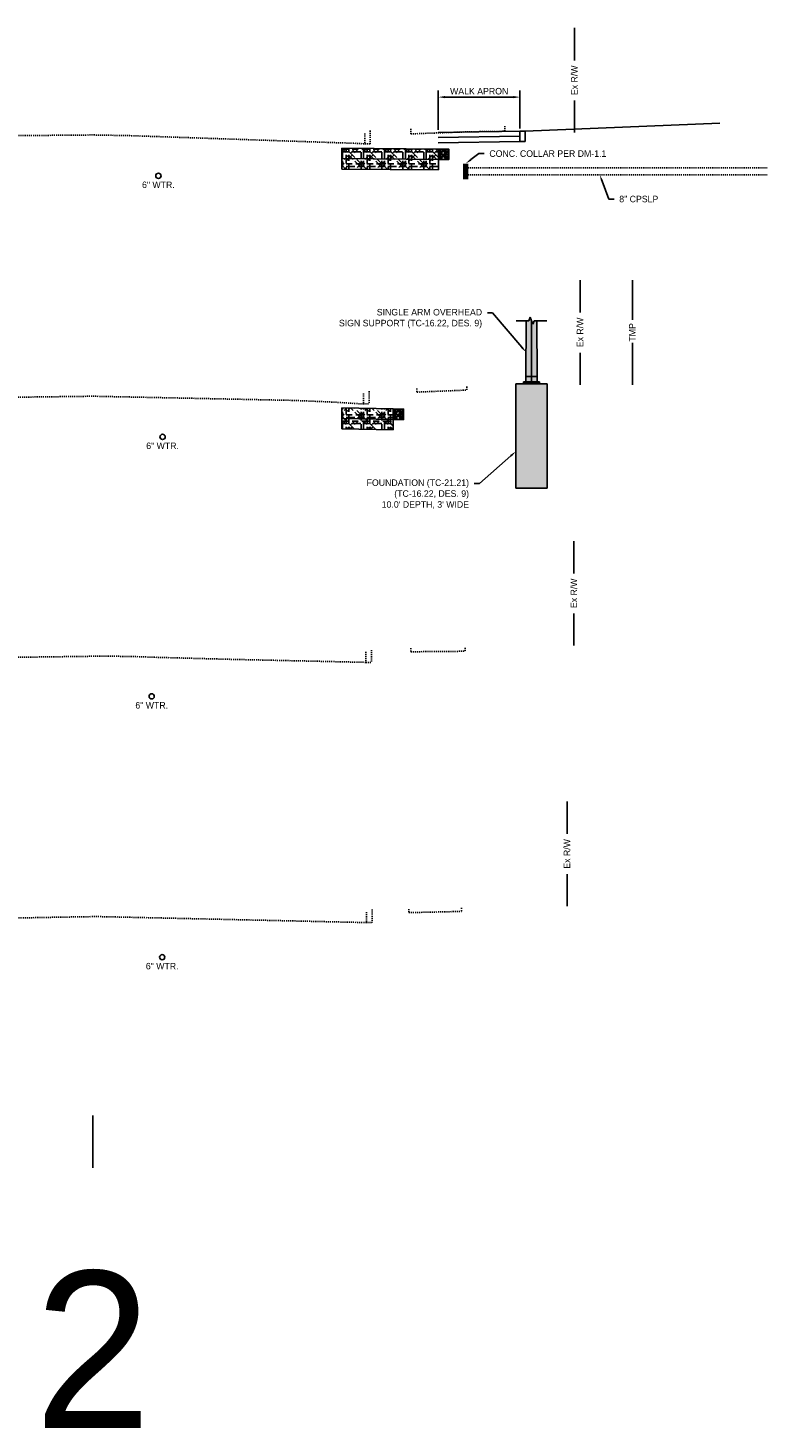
# Model space of a CAD drawing. Header units: feet. Extents: x 161250 to 169758, y 287353 to 289076.
# Tile 15 of 36: x 167592 to 167662, y 288201 to 288335. Entities that reach past the tile are written whole.
import ezdxf
from ezdxf import colors
from ezdxf.entities.mleader import LeaderData, LeaderLine
from ezdxf.math import Vec2, Vec3

# ---------------------------------------------------------------- set-up
doc = ezdxf.new("R2010")
doc.units = ezdxf.units.FT
doc.header["$MEASUREMENT"] = 0
doc.linetypes.add('OhDOT_USTN2', pattern=[0.11, 0.069, -0.041])
doc.linetypes.add('OhDOT_USTN5', pattern=[0.11, 0.055, -0.055])
doc.layers.add('DR_P_Storm_Sewer', color=1, linetype='Continuous', true_color=0xff0000)
for name, color, linetype in [('DR_P_Text', 1, 'Continuous'), ('DR_X_Storm_Sewer', 200, 'OhDOT_USTN5'), ('DR_X_Text', 210, 'Continuous'), ('PV_P_Curb', 6, 'Continuous'), ('RD_P_Text', 1, 'Continuous'), ('RW_P_Esmt_TMP', 8, 'esmtmppr'), ('RW_X_Fee_RW', 50, 'rowex'), ('SC_Shading1', 247, 'Continuous'), ('SG_P_Foundation', 61, 'Continuous'), ('SG_P_Text', 7, 'Continuous'), ('UT_X_Water', 140, 'waterex'), ('UT_X_Water_Text', 142, 'Continuous'), ('XS_P_Curb', 6, 'Continuous'), ('XS_X_Ground_Line', 180, 'OhDOT_USTN2')]:
    doc.layers.add(name, color=color, linetype=linetype)
doc.layers.add('VIEWPORT', color=232, linetype='Continuous', plot=False)
doc.styles.add('Slanted', font='font31.shx', dxfattribs={"height": 0.1})
doc.styles.add('Slanted-Normal', font='font31.shx', dxfattribs={"height": 0.1})
doc.styles.get("Standard").update_dxf_attribs({"font": 'font31.shx'})
doc.styles.add('Straight-Normal', font='font30.shx', dxfattribs={"height": 0.1})
doc.linetypes.add('esmtmppr', pattern='A,1.95,-0.05,["TMP",Slanted,S=1,R=0,X=0,Y=-0.06],-0.35,1.95', length=4.3)
doc.linetypes.add('rowex', pattern='A,0.75,-0.05,["Ex R/W",Straight-Normal,S=1,R=0,X=0,Y=-0.06],-0.7,0.75,-0.3,0.75,-0.3,0.75,-0.3,0.75,-0.3', length=5.7)
doc.linetypes.add('waterex', pattern='A,0.15,-0.2,0.15,-0.2,0.15,-0.1,["W",Straight-Normal,S=1,R=0,X=0,Y=-0.06],-0.25,0.15,-0.2,0.15,-0.2', length=1.9)
doc.dimstyles.new('COEC', dxfattribs={"dimscale": 13.9, "dimtxt": 0.18, "dimasz": 0.18, "dimexe": 0.18, "dimexo": 0.0625, "dimgap": 0.09, "dimtad": 1, "dimzin": 0, "dimdsep": 46, "dimtxsty": 'Standard', "dimcen": 0.09, "dimclrd": 256, "dimclre": 256, "dimclrt": 256, "dimaunit": 1, "dimadec": 4, "dimazin": 0, "dimtfac": 1, "dimtofl": 0, "dimtmove": 0, "dimatfit": 3, "dimfxl": 1, "dimtolj": 1, "dimtzin": 0, "dimlwd": -1, "dimlwe": -1, "dimarcsym": 0})
pattern_1 = [(0, (-0.3431, 0), (0, 2), [0.58578, -0.34314, 0.82842, -0.24264]), (0, (-0.3431, -0.2426), (0, 2), [0.82842, -0.34314, 0.58578, -0.24264]), (0, (0.2426, 1.1716), (0, 2), [0.82842, -0.34314, 0.58578, -0.24264]), (0, (0.2426, 1.4142), (0, 2), [0.58578, -0.34314, 0.82842, -0.24264]), (90, (0, 0), (-2, 1e-16), [0.58578, -0.34314, 0.82842, -0.24264]), (90, (0.2426, 0), (-2, 1e-16), [0.82842, -0.34314, 0.58578, -0.24264]), (90, (1.4142, 0.3431), (-2, 1e-16), [0.82842, -0.24264, 0.58578, -0.34314]), (90, (1.6569, 0.5858), (-2, 1e-16), [0.58578, -0.24264, 0.82842, -0.34314]), (135, (0.657, -0.4142), (-1.999994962, -1.999994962), [0.58578, -0.34314, 0.48528, -0.34314, 0.82842, -0.24264]), (135, (0.8284, -0.2426), (-1.999994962, -1.999994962), [0.82842, -0.34314, 0.48528, -0.34314, 0.58578, -0.24264]), (135, (2, 0.2426), (-1.999994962, -1.999994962), [0.48528, -0.34314, 0.82842, -0.24264, 0.58578, -0.34314]), (135, (2, 0.5858), (-1.999994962, -1.999994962), [0.48528, -0.34314, 0.58578, -0.24264, 0.82842, -0.34314]), (45, (0.8284, -0.5858), (-1.999994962, 1.999994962), [0.48528, -0.34314, 0.58578, -0.24264, 0.82842, -0.34314]), (45, (0.4853, -0.5858), (-1.999994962, 1.999994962), [0.48528, -0.34314, 0.82842, -0.24264, 0.58578, -0.34314]), (45, (-0.5858, 0), (-1.999994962, 1.999994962), [0.58578, -0.24264, 0.82842, -0.34314, 0.48528, -0.34314]), (45, (-0.929, 0), (-1.999994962, 1.999994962), [0.82842, -0.24264, 0.58578, -0.34314, 0.48528, -0.34314])]

# ---------------------------------------------------------------- blocks, each defined once
blk = doc.blocks.new('*D1462')
at = {"layer": 'Defpoints', "color": 0, "transparency": 16777216}
for p in [(167638.62, 288328.4), (167630.81, 288325.02), (167638.62, 288325.15)]:
    blk.add_point(p, dxfattribs=at)
at = {"layer": 'RD_P_Text', "transparency": 16777216}
for p, q in [((167630.81, 288325.27), (167630.81, 288329.02)), ((167631.44, 288328.4), (167638, 288328.4)), ((167638.62, 288325.4), (167638.62, 288329.02))]:
    blk.add_line(p, q, dxfattribs=at)
for points in [[(167631.44, 288328.5), (167631.44, 288328.29), (167630.81, 288328.4)], [(167638, 288328.5), (167638, 288328.29), (167638.62, 288328.4)]]:
    blk.add_solid(points, dxfattribs=at)
at = {"layer": 'RD_P_Text', "transparency": 16777216, "insert": (167634.72, 288328.96), "char_height": 0.625, "attachment_point": 5}
blk.add_mtext('\\A1;WALK APRON', dxfattribs=at)

msp = doc.modelspace()

# ---------------------------------------------------------------- hatches: boundary and pattern name
at = {"layer": 'SC_Shading1'}
h = msp.add_hatch(dxfattribs=at)
h.set_pattern_fill('WICKER', color=256, scale=2)
h.set_pattern_definition(pattern_1)
h.paths.add_polyline_path([(167621.591, 288321.52), (167621.591, 288323.52), (167630.812, 288323.434), (167630.812, 288321.434)])
h = msp.add_hatch(dxfattribs=at)
h.set_pattern_fill('GRAVEL', color=256, scale=0.5)
h.set_pattern_definition([(228.012787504, (59.494723, 103.781837), (-4, -4.5), [0.067268, -6.6595440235]), (184.969740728, (59.449723, 103.731837), (6, 0.5), [0.115434, -11.4279623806]), (132.510447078, (59.334723, 103.721837), (5, -5.5), [0.081394, -8.05801629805]), (267.273689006, (59.139723, 103.596837), (0.5, 10), [0.105119, -10.4067790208]), (292.833654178, (59.134723, 103.491837), (-2.5, 6), [0.1030775, -10.20468656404]), (357.273689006, (59.174723, 103.396837), (-10, 0.5), [0.105119, -10.4067790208]), (37.694240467, (59.279723, 103.391837), (-6.5, -5), [0.1390145, -13.76242427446]), (72.255328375, (59.389723, 103.476837), (3.5, 11), [0.131244, -12.9931607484]), (121.429565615, (59.429723, 103.601837), (-4, 6.5), [0.105475, -10.4420365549]), (175.236358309, (59.374723, 103.691837), (5.5, -0.5), [0.120416, -5.9003812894]), (222.397437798, (59.254723, 103.701837), (-6, -5.5), [0.155724, -15.4166875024]), (138.814074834, (59.634723, 103.591837), (-3.5, 3), [0.0531505, -5.2619224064]), (171.46923439, (59.594723, 103.626837), (6.5, -1), [0.1011185, -10.0107557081]), (225, (59.49472, 103.64184), (-6e-17, -0.5), [0.0707105, -0.6363962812]), (203.198590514, (59.45972, 103.70184), (2.5, 1), [0.038079, -3.7698075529]), (291.801409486, (59.42472, 103.68684), (-0.5, 1.5), [0.0538515, -2.6387309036]), (30.963756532, (59.44472, 103.63684), (1.5, 1), [0.0874645, -2.8280114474]), (161.565051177, (59.51972, 103.68184), (1, -0.5), [0.0632455, -1.5178933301]), (16.389540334, (59.134723, 103.686837), (5, 1.5), [0.0886, -8.7714225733]), (70.346175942, (59.219723, 103.711837), (-2.0000000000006, -5.5000000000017), [0.0743305, -7.35870387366]), (293.198590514, (59.51972, 103.78184), (-1, 2.5), [0.0761575, -3.7317290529]), (343.610459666, (59.549723, 103.711837), (-5, 1.5), [0.0886, -8.7714225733]), (339.44395478, (59.13472, 103.37684), (-2.5, 1), [0.08544, -4.18656187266]), (294.775140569, (59.214723, 103.346837), (-2.5, 5.5), [0.071589, -7.08732153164]), (66.801409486, (59.52472, 103.28184), (1, 2.5), [0.0761575, -3.7317290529]), (17.354024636, (59.554723, 103.351837), (-6.5, -2), [0.0838155, -8.2977118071]), (69.44395478, (59.27972, 103.28184), (-1, -2.5), [0.04272, -4.22928187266]), (101.309932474, (59.49472, 103.28184), (-0.5, 2), [0.025495, -2.5240147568]), (165.96375653, (59.48972, 103.30684), (1.5, -0.5), [0.1030775, -1.9584753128]), (186.009005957, (59.389723, 103.331837), (5, 0.5), [0.095525, -9.4569615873]), (303.690067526, (59.44472, 103.59184), (-0.5, 1), [0.072111, -1.7306646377]), (353.157226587, (59.484723, 103.531837), (8.5, -1), [0.125897, -12.463781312]), (60.945395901, (59.609723, 103.516837), (-2, -3.5), [0.051478, -5.0963370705]), (90, (59.6347, 103.56184), (-0.5, 0.5), [0.03, -0.47]), (120.256437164, (59.379723, 103.346837), (2, -3.5), [0.069462, -6.8767599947]), (48.012787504, (59.344723, 103.406837), (4, 4.5), [0.134536, -6.5922760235]), (0, (59.4347, 103.50684), (0.5, 0.5), [0.13, -0.37]), (325.304846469, (59.564723, 103.506837), (5, -3.5), [0.079057, -7.8266371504]), (254.0546041, (59.62972, 103.46184), (-0.5, -2), [0.072801, -3.56725394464]), (207.645975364, (59.609723, 103.391837), (-9.5, -5), [0.1185325, -11.7347370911]), (175.42607874, (59.504723, 103.336837), (-6.5, 0.5), [0.1253995, -12.414536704])])
edge = h.paths.add_edge_path(flags=16)
edge.add_arc((167631.312, 288322.591), 0.166, 0, 360)
h.paths.add_polyline_path([(167630.812, 288322.425), (167631.312, 288322.425), (167631.812, 288322.425), (167631.812, 288323.425), (167630.812, 288323.425)])
h = msp.add_hatch(color=256, dxfattribs=at)
h.dxf.hatch_style = 1
h.paths.add_polyline_path([(167639.186, 288301.663), (167639.219, 288307.006), (167639.477, 288307.006), (167639.602, 288307.341), (167639.853, 288306.671), (167639.979, 288307.006), (167640.237, 288307.006), (167640.269, 288301.663), (167640.269, 288301.163), (167640.499, 288301.163), (167640.499, 288301.08), (167640.258, 288301.08), (167640.258, 288300.99), (167639.197, 288300.99), (167639.197, 288301.08), (167638.957, 288301.08), (167638.957, 288301.163), (167639.186, 288301.163)])
h = msp.add_hatch(color=256, dxfattribs=at)
h.dxf.hatch_style = 1
h.paths.add_polyline_path([(167638.228, 288300.99), (167641.228, 288300.99), (167641.228, 288290.99), (167638.228, 288290.99)])
h = msp.add_hatch(dxfattribs=at)
h.set_pattern_fill('WICKER', color=256, scale=2)
h.set_pattern_definition(pattern_1)
h.paths.add_polyline_path([(167626.487, 288298.575), (167626.487, 288296.575), (167621.592, 288296.677), (167621.592, 288298.677)])
h = msp.add_hatch(dxfattribs=at)
h.set_pattern_fill('GRAVEL', color=256, scale=0.5)
h.set_pattern_definition([(228.012787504, (55.170233, 78.911944), (-4, -4.5), [0.067268, -6.6595440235]), (184.969740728, (55.125233, 78.861944), (6, 0.5), [0.115434, -11.4279623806]), (132.510447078, (55.010233, 78.851944), (5, -5.5), [0.081394, -8.05801629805]), (267.273689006, (54.815233, 78.726944), (0.5, 10), [0.105119, -10.4067790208]), (292.833654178, (54.810233, 78.621944), (-2.5, 6), [0.1030775, -10.20468656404]), (357.273689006, (54.850233, 78.526944), (-10, 0.5), [0.105119, -10.4067790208]), (37.694240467, (54.955233, 78.521944), (-6.5, -5), [0.1390145, -13.76242427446]), (72.255328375, (55.065233, 78.606944), (3.5, 11), [0.131244, -12.9931607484]), (121.429565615, (55.105233, 78.731944), (-4, 6.5), [0.105475, -10.4420365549]), (175.236358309, (55.050233, 78.821944), (5.5, -0.5), [0.120416, -5.9003812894]), (222.397437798, (54.930233, 78.831944), (-6, -5.5), [0.155724, -15.4166875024]), (138.814074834, (55.310233, 78.721944), (-3.5, 3), [0.0531505, -5.2619224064]), (171.46923439, (55.270233, 78.756944), (6.5, -1), [0.1011185, -10.0107557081]), (225, (55.17023, 78.77194), (-6e-17, -0.5), [0.0707105, -0.6363962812]), (203.198590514, (55.13523, 78.831944), (2.5, 1), [0.038079, -3.7698075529]), (291.801409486, (55.10023, 78.81694), (-0.5, 1.5), [0.0538515, -2.6387309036]), (30.963756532, (55.12023, 78.76694), (1.5, 1), [0.0874645, -2.8280114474]), (161.565051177, (55.19523, 78.81194), (1, -0.5), [0.0632455, -1.5178933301]), (16.389540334, (54.810233, 78.816944), (5, 1.5), [0.0886, -8.7714225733]), (70.346175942, (54.895233, 78.841944), (-2.0000000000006, -5.5000000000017), [0.0743305, -7.35870387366]), (293.198590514, (55.19523, 78.911944), (-1, 2.5), [0.0761575, -3.7317290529]), (343.610459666, (55.225233, 78.841944), (-5, 1.5), [0.0886, -8.7714225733]), (339.44395478, (54.81023, 78.506944), (-2.5, 1), [0.08544, -4.18656187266]), (294.775140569, (54.890233, 78.476944), (-2.5, 5.5), [0.071589, -7.08732153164]), (66.801409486, (55.20023, 78.411944), (1, 2.5), [0.0761575, -3.7317290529]), (17.354024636, (55.230233, 78.481944), (-6.5, -2), [0.0838155, -8.2977118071]), (69.44395478, (54.95523, 78.411944), (-1, -2.5), [0.04272, -4.22928187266]), (101.309932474, (55.17023, 78.41194), (-0.5, 2), [0.025495, -2.5240147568]), (165.96375653, (55.16523, 78.43694), (1.5, -0.5), [0.1030775, -1.9584753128]), (186.009005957, (55.065233, 78.461944), (5, 0.5), [0.095525, -9.4569615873]), (303.690067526, (55.12023, 78.72194), (-0.5, 1), [0.072111, -1.7306646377]), (353.157226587, (55.160233, 78.661944), (8.5, -1), [0.125897, -12.463781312]), (60.945395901, (55.285233, 78.646944), (-2, -3.5), [0.051478, -5.0963370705]), (90, (55.31023, 78.69194), (-0.5, 0.5), [0.03, -0.47]), (120.256437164, (55.055233, 78.476944), (2, -3.5), [0.069462, -6.8767599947]), (48.012787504, (55.020233, 78.536944), (4, 4.5), [0.134536, -6.5922760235]), (0, (55.11023, 78.63694), (0.5, 0.5), [0.13, -0.37]), (325.304846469, (55.240233, 78.636944), (5, -3.5), [0.079057, -7.8266371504]), (254.0546041, (55.30523, 78.591944), (-0.5, -2), [0.072801, -3.56725394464]), (207.645975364, (55.285233, 78.521944), (-9.5, -5), [0.1185325, -11.7347370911]), (175.42607874, (55.180233, 78.466944), (-6.5, 0.5), [0.1253995, -12.414536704])])
edge = h.paths.add_edge_path(flags=16)
edge.add_arc((167626.987, 288297.721), 0.166, 0, 360)
h.paths.add_polyline_path([(167626.487, 288297.555), (167626.987, 288297.555), (167627.487, 288297.555), (167627.487, 288298.555), (167626.487, 288298.555)])

# ---------------------------------------------------------------- linework, layer by layer
at = {"layer": 'DR_P_Storm_Sewer', "const_width": 0.5, "flags": 128}
for points in [[(167633.424, 288321.289), (167633.424, 288322.039)], [(167633.424, 288321.289), (167633.424, 288320.539)]]:
    msp.add_lwpolyline(points, dxfattribs=at)
at = {"layer": 'DR_P_Storm_Sewer'}
for centre in [(167631.312, 288322.591), (167626.987, 288297.721)]:
    msp.add_circle(centre, 0.166, dxfattribs=at)
at = {"layer": 'DR_X_Storm_Sewer', "flags": 128}
for points in [[(167633.424, 288321.623), (167662.258, 288321.623)], [(167633.424, 288320.956), (167662.258, 288320.956)]]:
    msp.add_lwpolyline(points, dxfattribs=at)
at = {"layer": 'PV_P_Curb'}
for p, q in [((167621.592, 288296.677), (167621.592, 288298.677)), ((167621.592, 288298.677), (167626.487, 288298.575)), ((167626.487, 288298.575), (167626.487, 288296.575)), ((167626.487, 288296.575), (167621.592, 288296.677))]:
    msp.add_line(p, q, dxfattribs=at)
at = {"layer": 'PV_P_Curb', "flags": 128}
for points in [[(167621.591, 288322.52), (167630.812, 288322.434)], [(167626.487, 288297.575), (167621.592, 288297.677)]]:
    msp.add_lwpolyline(points, dxfattribs=at)
at = {"layer": 'RW_P_Esmt_TMP', "flags": 128}
for points in [[(167649.373, 288307.108), (167649.373, 288310.896)], [(167649.373, 288300.896), (167649.373, 288304.904)]]:
    msp.add_lwpolyline(points, dxfattribs=at)
at = {"layer": 'RW_X_Fee_RW', "linetype": 'Continuous', "flags": 128}
for points in [[(167643.832, 288331.91), (167643.832, 288335.006)], [(167643.832, 288325.006), (167643.832, 288328.061)], [(167644.373, 288307.8), (167644.373, 288310.896)], [(167644.373, 288300.896), (167644.373, 288303.951)], [(167643.779, 288282.849), (167643.779, 288285.945)], [(167643.779, 288275.945), (167643.779, 288279)], [(167643.122, 288257.928), (167643.122, 288261.024)], [(167643.122, 288251.024), (167643.122, 288254.079)]]:
    msp.add_lwpolyline(points, dxfattribs=at)
at = {"layer": 'SG_P_Foundation', "flags": 128}
for points in [[(167638.258, 288307.006), (167639.477, 288307.006)], [(167639.186, 288301.663), (167639.219, 288307.006)], [(167639.477, 288307.006), (167639.602, 288307.341)], [(167639.728, 288307.006), (167639.602, 288307.341)], [(167639.728, 288307.006), (167639.728, 288300.99)], [(167639.728, 288307.006), (167639.853, 288306.671)], [(167639.979, 288307.006), (167639.853, 288306.671)], [(167641.198, 288307.006), (167639.979, 288307.006)], [(167640.269, 288301.663), (167640.237, 288307.006)], [(167640.269, 288301.663), (167639.186, 288301.663)], [(167639.186, 288301.663), (167639.186, 288301.163)], [(167640.269, 288301.663), (167640.269, 288301.163)], [(167638.228, 288300.99), (167638.228, 288290.99)], [(167641.228, 288300.99), (167638.228, 288300.99)], [(167640.499, 288301.163), (167638.957, 288301.163)], [(167638.957, 288301.163), (167638.957, 288301.08)], [(167640.499, 288301.08), (167638.957, 288301.08)], [(167639.197, 288301.203), (167639.197, 288300.99)], [(167640.258, 288301.203), (167640.258, 288300.99)], [(167640.499, 288301.163), (167640.499, 288301.08)], [(167641.228, 288300.99), (167641.228, 288290.99)], [(167641.228, 288290.99), (167638.228, 288290.99)]]:
    msp.add_lwpolyline(points, dxfattribs=at)
at = {"layer": 'SG_P_Foundation', "const_width": 0.04, "flags": 128}
for points in [[(167639.237, 288301.203), (167639.157, 288301.203)], [(167640.298, 288301.203), (167640.218, 288301.203)], [(167639.237, 288301.04), (167639.157, 288301.04)], [(167640.298, 288301.04), (167640.218, 288301.04)]]:
    msp.add_lwpolyline(points, dxfattribs=at)
at = {"layer": 'UT_X_Water'}
for centre in [(167604.029, 288320.867), (167604.431, 288295.903), (167603.39, 288271.088), (167604.392, 288246.142)]:
    msp.add_circle(centre, 0.25, dxfattribs=at)
at = {"layer": 'VIEWPORT', "flags": 128}
msp.add_lwpolyline([(167597.758, 288231.006), (167597.758, 288226.006)], dxfattribs=at)
at = {"layer": 'XS_P_Curb'}
for p, q in [((167621.591, 288321.52), (167621.591, 288323.52)), ((167621.591, 288323.52), (167630.812, 288323.434)), ((167630.812, 288323.434), (167630.812, 288321.434)), ((167630.812, 288321.434), (167621.591, 288321.52))]:
    msp.add_line(p, q, dxfattribs=at)
at = {"layer": 'XS_P_Curb', "flags": 128}
for points in [[(167657.758, 288325.894), (167639.125, 288325.147)], [(167630.811, 288325.022), (167638.625, 288325.147)], [(167630.811, 288324.522), (167638.625, 288324.647)], [(167630.811, 288324.022), (167638.625, 288324.147)], [(167638.625, 288324.147), (167638.625, 288325.147)], [(167638.625, 288325.147), (167639.125, 288325.147)], [(167638.625, 288324.147), (167639.125, 288324.147)], [(167639.125, 288324.147), (167639.125, 288325.147)]]:
    msp.add_lwpolyline(points, dxfattribs=at)
for points in [[(167630.812, 288322.425), (167631.812, 288322.425), (167631.812, 288323.425), (167630.812, 288323.425)], [(167626.487, 288297.555), (167627.487, 288297.555), (167627.487, 288298.555), (167626.487, 288298.555)]]:
    msp.add_lwpolyline(points, close=True, dxfattribs=at)
at = {"layer": 'XS_X_Ground_Line', "flags": 128}
for points in [[(167628.167, 288325.376), (167628.167, 288324.876)], [(167637.166, 288325.627), (167637.166, 288325.127)], [(167572.053, 288324.103), (167572.303, 288324.05), (167573.758, 288324.109), (167575.357, 288324.173), (167580.623, 288324.423), (167585.89, 288324.673), (167595.211, 288324.755), (167597.758, 288324.778), (167601.278, 288324.711), (167621.591, 288324.02), (167623.357, 288323.96), (167623.786, 288323.915)], [(167623.786, 288324.915), (167623.786, 288323.915)], [(167624.278, 288325.188), (167624.278, 288323.915)], [(167628.167, 288324.876), (167631.778, 288325.015), (167633.888, 288325.08), (167637.166, 288325.127)], [(167623.786, 288323.915), (167624.278, 288323.915)], [(167623.637, 288300.05), (167623.637, 288299.05)], [(167624.194, 288300.26), (167624.194, 288299.05)], [(167628.743, 288300.519), (167628.743, 288300.186)], [(167628.743, 288300.186), (167633.528, 288300.377)], [(167633.528, 288300.71), (167633.528, 288300.377)], [(167571.79, 288299.219), (167571.811, 288299.215), (167573.758, 288299.294), (167579.478, 288299.459), (167585.144, 288299.622), (167590.676, 288299.7), (167597.758, 288299.791), (167608.822, 288299.561), (167616.927, 288299.392), (167620.643, 288299.236), (167621.592, 288299.177), (167623.637, 288299.05)], [(167623.637, 288299.05), (167624.194, 288299.05)], [(167571.782, 288274.386), (167571.802, 288274.385), (167573.758, 288274.436), (167579.637, 288274.594), (167582.633, 288274.675), (167591.423, 288274.838), (167597.758, 288274.922), (167598.257, 288274.943), (167601.645, 288274.9), (167603.922, 288274.819), (167610.811, 288274.631), (167615.033, 288274.539), (167623.864, 288274.34)], [(167623.864, 288275.34), (167623.864, 288274.34)], [(167624.404, 288275.519), (167624.404, 288274.34)], [(167628.168, 288275.687), (167628.168, 288275.354)], [(167628.168, 288275.354), (167633.37, 288275.401)], [(167633.37, 288275.734), (167633.37, 288275.401)], [(167623.864, 288274.34), (167624.404, 288274.34)], [(167623.929, 288250.454), (167623.929, 288249.454)], [(167624.466, 288250.712), (167624.466, 288249.454)], [(167627.983, 288250.739), (167627.983, 288250.406)], [(167627.983, 288250.406), (167633.034, 288250.522)], [(167633.034, 288250.855), (167633.034, 288250.522)], [(167571.852, 288249.456), (167574.712, 288249.555), (167583.778, 288249.748), (167592.844, 288249.941), (167597.758, 288250.025), (167598.129, 288250.031), (167605.726, 288249.863), (167618.629, 288249.574), (167623.929, 288249.454)], [(167623.929, 288249.454), (167624.466, 288249.454)]]:
    msp.add_lwpolyline(points, dxfattribs=at)

# ---------------------------------------------------------------- texts
at = {"layer": 'RW_P_Esmt_TMP', "insert": (167649.373, 288305.896), "char_height": 0.625, "attachment_point": 5, "rotation": 90}
msp.add_mtext_dynamic_manual_height_columns('TMP', width=1.87451, gutter_width=10, heights=[0], dxfattribs=at)
at = {"layer": 'RW_X_Fee_RW', "char_height": 0.625, "attachment_point": 5, "rotation": 90}
for insert in [(167643.832, 288330.006), (167644.373, 288305.896), (167643.779, 288280.945), (167643.122, 288256.024)]:
    msp.add_mtext_dynamic_manual_height_columns('Ex R/W', width=9.60773, gutter_width=10, heights=[0], dxfattribs=dict(at, insert=insert))
at = {"layer": 'UT_X_Water_Text', "char_height": 0.625, "attachment_point": 2}
for insert in [(167604.029, 288320.326), (167604.431, 288295.362), (167603.39, 288270.547), (167604.392, 288245.601)]:
    msp.add_mtext_dynamic_manual_height_columns('6" WTR.', width=4.5, gutter_width=10, heights=[0], dxfattribs=dict(at, insert=insert))
at = {"layer": 'VIEWPORT', "insert": (167597.758, 288208.62), "char_height": 15, "attachment_point": 5}
msp.add_mtext_dynamic_manual_height_columns('2', width=45.95559, gutter_width=10, heights=[0], dxfattribs=at)

# ---------------------------------------------------------------- dimensions: what is measured, and where the dimension line sits
at = {"layer": 'RD_P_Text'}
dim = msp.add_linear_dim(base=(167638.625, 288328.397), p1=(167630.812, 288325.022), p2=(167638.625, 288325.147), text='WALK APRON', dimstyle='COEC', override={"dimscale": 5, "dimtxt": 0.125, "dimasz": 0.125, "dimexe": 0.125, "dimexo": 0.05, "dimgap": 0.05}, dxfattribs=at)
dim.commit()
dim.dimension.update_dxf_attribs({"geometry": '*D1462', "text_midpoint": (167634.718, 288328.959)})

# ---------------------------------------------------------------- leaders
at = {"layer": 'DR_P_Text'}
ml = msp.add_multileader_mtext('Standard', dxfattribs=at)
ml.set_content('CONC. COLLAR PER DM-1.1', color=256, style='Slanted-Normal')
ml.set_leader_properties()
ml.build(insert=Vec2(0, 0))
ml.multileader.update_dxf_attribs({"dogleg_length": 0.1, "arrow_head_size": 0.625, "scale": 5})
ctx = ml.context
ctx.base_point, ctx.scale, ctx.char_height, ctx.arrow_head_size, ctx.landing_gap_size, ctx.plane_origin = Vec3(167635.194, 288322.996), 5, 0.625, 0.625, 0.5, Vec3(167633.518, 288325.913)
notes = []
notes.append((ctx, [(0, (1, 1, 0), (167634.694, 288322.996), (1, 0), 0.5, [(0, [(167633.424, 288322.039)], 0, [])])]))
ctx.mtext.insert, ctx.mtext.flow_direction = Vec3(167635.694, 288323.308), 5
at = {"layer": 'DR_X_Text'}
ml = msp.add_multileader_mtext('Standard', dxfattribs=at)
ml.set_content('8" CPSLP', color=256, style='Slanted-Normal')
ml.set_leader_properties()
ml.build(insert=Vec2(0, 0))
ml.multileader.update_dxf_attribs({"dogleg_length": 0.1, "arrow_head_size": 0.625, "scale": 5})
ctx = ml.context
ctx.base_point, ctx.scale, ctx.char_height, ctx.arrow_head_size, ctx.landing_gap_size, ctx.plane_origin = Vec3(167647.624, 288318.652), 5, 0.625, 0.625, 0.5, Vec3(167646.258, 288320.956)
notes.append((ctx, [(0, (1, 1, 0), (167647.124, 288318.652), (1, 0), 0.5, [(0, [(167646.258, 288320.956)], 0, [])])]))
ctx.mtext.insert, ctx.mtext.flow_direction = Vec3(167648.124, 288318.964), 5
at = {"layer": 'SG_P_Text'}
ml = msp.add_multileader_mtext('Standard', dxfattribs=at)
ml.set_content('SINGLE ARM OVERHEAD\\PSIGN SUPPORT (TC-16.22, DES. 9)', color=256, style='Slanted-Normal')
ml.set_leader_properties()
ml.build(insert=Vec2(0, 0))
ml.multileader.update_dxf_attribs({"dogleg_length": 0.1, "arrow_head_size": 0.625, "scale": 5})
ctx = ml.context
ctx.base_point, ctx.scale, ctx.char_height, ctx.arrow_head_size, ctx.landing_gap_size, ctx.plane_origin = Vec3(167619.083, 288307.76), 5, 0.625, 0.625, 0.5, Vec3(167634.918, 288305.565)
ctx.text_align_type = 2
notes.append((ctx, [(1, (1, 1, 0), (167636, 288307.76), (-1, 0), 0.5, [(0, [(167639.2, 288304.006)], 0, [])])]))
ctx.mtext.insert, ctx.mtext.alignment, ctx.mtext.flow_direction = Vec3(167635, 288308.142), 3, 5
ml = msp.add_multileader_mtext('Standard', dxfattribs=at)
ml.set_content("FOUNDATION (TC-21.21)\\P (TC-16.22, DES. 9)\\P10.0' DEPTH, 3' WIDE", color=256, style='Slanted-Normal')
ml.set_leader_properties()
ml.build(insert=Vec2(0, 0))
ml.multileader.update_dxf_attribs({"dogleg_length": 0.1, "arrow_head_size": 0.625, "scale": 5})
ctx = ml.context
ctx.base_point, ctx.scale, ctx.char_height, ctx.arrow_head_size, ctx.landing_gap_size, ctx.plane_origin = Vec3(167622.912, 288291.456), 5, 0.625, 0.625, 0.5, Vec3(167632.223, 288289.403)
ctx.text_align_type = 2
notes.append((ctx, [(1, (1, 1, 0), (167634.749, 288291.456), (-1, 0), 0.5, [(0, [(167638.228, 288294.506)], 0, [])])]))
ctx.mtext.insert, ctx.mtext.alignment, ctx.mtext.flow_direction = Vec3(167633.749, 288291.838), 3, 5
for ctx, leaders in notes:
    for number, flags, end, landing, length, lines in leaders:
        leader = LeaderData()
        leader.index, (leader.has_last_leader_line, leader.has_dogleg_vector, leader.attachment_direction) = number, flags
        leader.last_leader_point, leader.dogleg_vector, leader.dogleg_length = Vec3(end), Vec3(landing), length
        for number, points, colour, breaks in lines:
            line = LeaderLine()
            line.index, line.vertices, line.color, line.breaks = number, Vec3.list(points), colors.encode_raw_color(colour), breaks
            leader.lines.append(line)
        ctx.leaders.append(leader)

doc.saveas('drawing.dxf')
